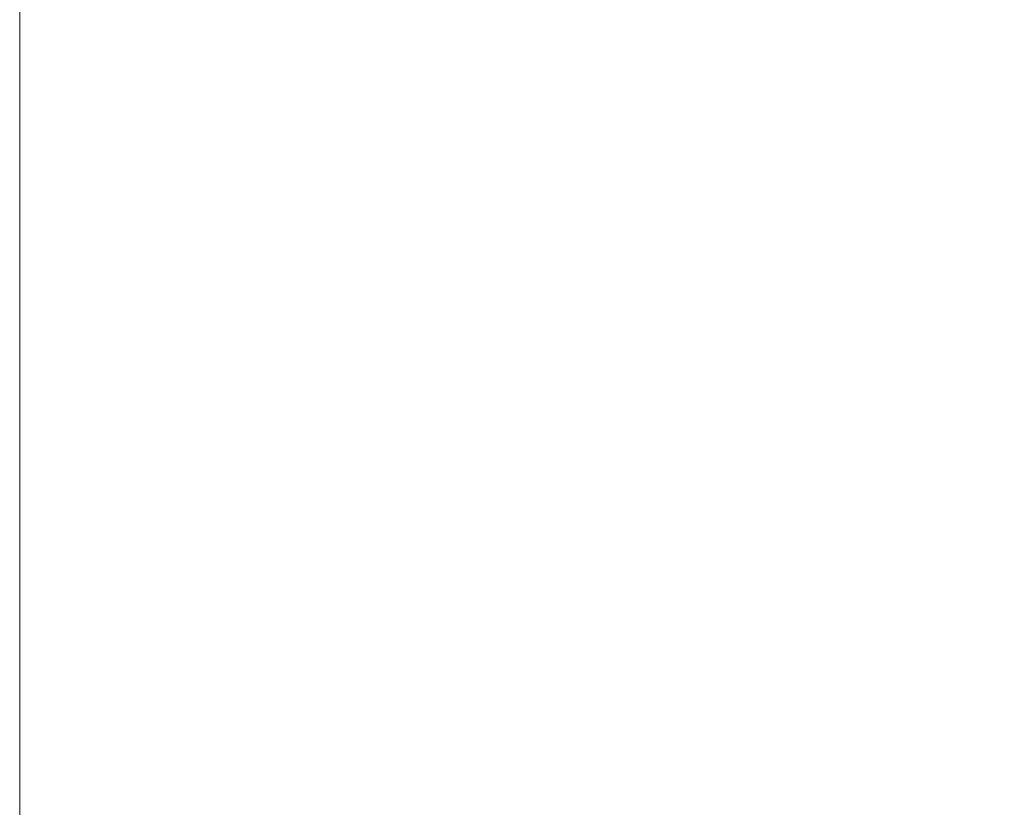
# Model space of a CAD drawing. Header units: inches. Extents: x -64 to 166, y 653 to 805.
# Tile 239 of 256: x -9.74335 to -9.73707, y 657.72158 to 657.7266. Entities that reach past the tile are written whole.
import ezdxf

# ---------------------------------------------------------------- set-up
doc = ezdxf.new("R2010")
doc.units = ezdxf.units.IN
doc.header["$MEASUREMENT"] = 0
doc.layers.add('A-FLOR-HRAL', color=1, linetype='Continuous', lineweight=9)

# ---------------------------------------------------------------- blocks, each defined once
blk = doc.blocks.new('Railing - 4_ x 4_-1398799-_3D_')
at = {"layer": 'A-FLOR-HRAL'}
mesh = blk.add_polyface(dxfattribs=at)
corners = [(2.0000001, 2.0000001, 36.5346537), (2.0000001, 2.0000001, -1.2218182), (-2.0000001, 2.0000001, -1.2218182), (-2.0000001, 2.0000001, 36.5346537)]
mesh.append_faces([[corners[k] for k in face] for face in [(2, 3, 0, 1)]])
mesh = blk.add_polyface(dxfattribs=at)
corners = [(2.0000001, 2.0000001, 36.5346537), (-2.0000001, 2.0000001, 36.5346537), (-2.0000001, -2.0000001, 36.5346537), (2.0000001, -2.0000001, 36.5346537)]
mesh.append_faces([[corners[k] for k in face] for face in [(3, 0, 1, 2)]])
mesh = blk.add_polyface(dxfattribs=at)
corners = [(-2.0000001, 2.0000001, -1.2218182), (2.0000001, 2.0000001, -1.2218182), (2.0000001, -2.0000001, 1.2218182), (-2.0000001, -2.0000001, 1.2218182)]
mesh.append_faces([[corners[k] for k in face] for face in [(0, 1, 2, 3)]])
blk = doc.blocks.new('Railing - Railing-1497174-_3D_')
at = {"rotation": 89.99999999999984}
blk.add_blockref('Railing - 4_ x 4_-1398799-_3D_', (-7.7433508, 657.7278222, 1235.0653475), dxfattribs=at)

msp = doc.modelspace()

# ---------------------------------------------------------------- block references
at = {"layer": 'A-FLOR-HRAL'}
msp.add_blockref('Railing - Railing-1497174-_3D_', (0, 0), dxfattribs=at)

doc.saveas('drawing.dxf')
